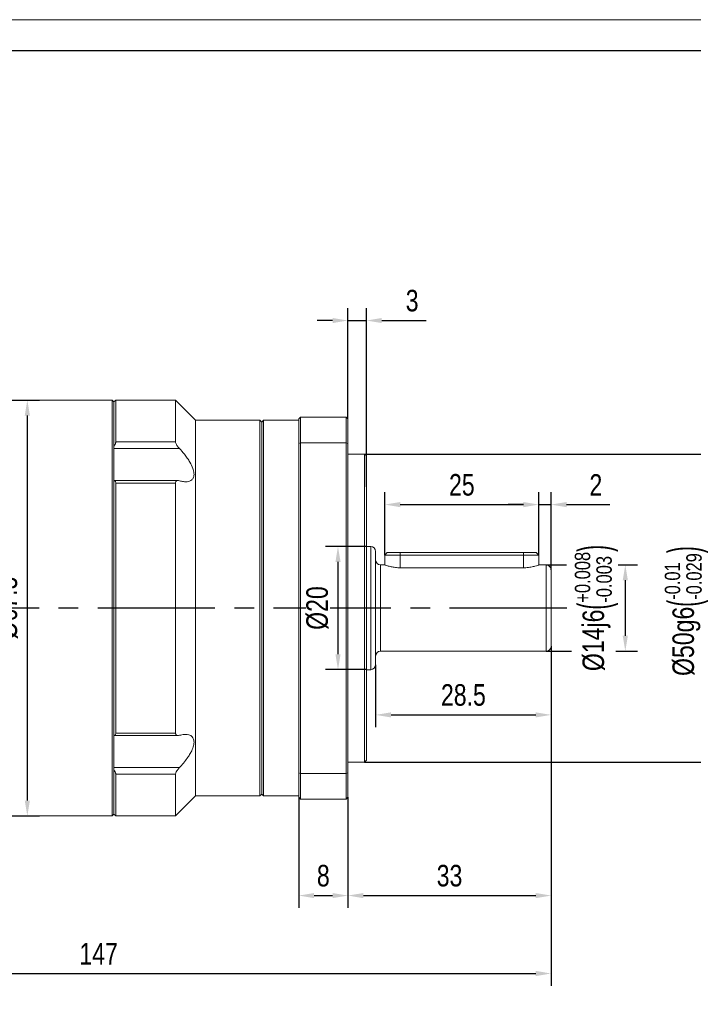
# Model space of a CAD drawing. Header units: millimetres. Extents: x 1342 to 1766, y 1019 to 1318.
# Tile 9 of 10: x 1547 to 1657, y 1159 to 1318. Entities that reach past the tile are written whole.
import ezdxf

# ---------------------------------------------------------------- set-up
doc = ezdxf.new("R2010")
doc.units = ezdxf.units.MM
doc.set_wipeout_variables(frame=1)
doc.header["$PDSIZE"] = -5
doc.linetypes.add('CENTER2', pattern=[28.575, 19.05, -3.175, 3.175, -3.175])
doc.layers.get('0').update_dxf_attribs({"lineweight": 18})
doc.layers.get('Defpoints').update_dxf_attribs({"lineweight": 18})
for name, color, linetype in [('1轮廓实线层', 7, 'Continuous'), ('3中心线层', 1, 'CENTER2'), ('7标注层', 4, 'Continuous')]:
    doc.layers.add(name, color=color, linetype=linetype)
doc.layers.add('图框_外框线', color=7, linetype='Continuous', lineweight=18)
doc.styles.add('TH_GBDIM', font='txt', dxfattribs={"width": 0.8})
doc.dimstyles.new('TH_GBDIM', dxfattribs={"dimtxt": 3.5, "dimasz": 2.5, "dimexe": 2, "dimexo": 0, "dimgap": 1.5, "dimtad": 1, "dimdec": 1, "dimdsep": 46, "dimtxsty": 'TH_GBDIM', "dimcen": 2.5, "dimdle": 5, "dimclrd": 4, "dimclre": 4, "dimclrt": 3, "dimadec": 0, "dimazin": 2, "dimtfac": 0.714286, "dimtdec": 1, "dimtmove": 0, "dimatfit": 3, "dimfxl": 1, "dimtolj": 1, "dimarcsym": 0})

# ---------------------------------------------------------------- blocks, each defined once
blk = doc.blocks.new('*D27')
at = {"layer": '7标注层', "color": 4, "lineweight": -2}
for p, q in [((1603.39, 1247.98), (1662.36, 1247.98)), ((1660.36, 1245.48), (1660.36, 1200.48)), ((1603.39, 1197.98), (1662.36, 1197.98))]:
    blk.add_line(p, q, dxfattribs=at)
at = {"layer": '7标注层', "color": 4}
for points in [[(1660.77, 1245.48), (1659.94, 1245.48), (1660.36, 1247.98)], [(1659.94, 1200.48), (1660.77, 1200.48), (1660.36, 1197.98)]]:
    blk.add_solid(points, dxfattribs=at)
at = {"layer": 'Defpoints', "color": 0}
for p in [(1603.39, 1247.98), (1603.39, 1197.98), (1660.36, 1197.98)]:
    blk.add_point(p, dxfattribs=at)
at = {"layer": '7标注层', "color": 3, "insert": (1655.65, 1222.48), "char_height": 3.5, "attachment_point": 5, "rotation": 90, "style": 'TH_GBDIM'}
blk.add_mtext('\\A1;{\\A1;{%%c50}{}{g6\\H0.7143x;{\\H2x;\\W0.5;(}\\S-0.01^ -0.029;{\\H2x;\\W0.5;)}}}', dxfattribs=at)
blk = doc.blocks.new('*D31')
at = {"layer": '7标注层', "color": 4, "lineweight": -2}
for p, q in [((1606.69, 1231.58), (1606.69, 1241.77)), ((1631.69, 1231.58), (1631.69, 1241.77)), ((1609.19, 1239.77), (1629.19, 1239.77))]:
    blk.add_line(p, q, dxfattribs=at)
at = {"layer": '7标注层', "color": 4}
for points in [[(1609.19, 1240.19), (1609.19, 1239.35), (1606.69, 1239.77)], [(1629.19, 1239.35), (1629.19, 1240.19), (1631.69, 1239.77)]]:
    blk.add_solid(points, dxfattribs=at)
at = {"layer": 'Defpoints', "color": 0}
for p in [(1631.69, 1239.77), (1606.69, 1231.58), (1631.69, 1231.58)]:
    blk.add_point(p, dxfattribs=at)
at = {"layer": '7标注层', "color": 3, "insert": (1619.19, 1242.96), "char_height": 3.5, "attachment_point": 5, "style": 'TH_GBDIM'}
blk.add_mtext('\\A1;25', dxfattribs=at)
blk = doc.blocks.new('*D32')
at = {"layer": '7标注层', "color": 4, "lineweight": -2}
for p, q in [((1631.69, 1231.58), (1631.69, 1241.77)), ((1633.69, 1229.18), (1633.69, 1241.77)), ((1629.19, 1239.77), (1626.69, 1239.77)), ((1631.69, 1239.77), (1633.69, 1239.77)), ((1636.19, 1239.77), (1643.24, 1239.77))]:
    blk.add_line(p, q, dxfattribs=at)
at = {"layer": '7标注层', "color": 4}
for points in [[(1629.19, 1239.35), (1629.19, 1240.19), (1631.69, 1239.77)], [(1636.19, 1240.19), (1636.19, 1239.35), (1633.69, 1239.77)]]:
    blk.add_solid(points, dxfattribs=at)
at = {"layer": 'Defpoints', "color": 0}
for p in [(1633.69, 1239.77), (1631.69, 1231.58), (1633.69, 1229.18)]:
    blk.add_point(p, dxfattribs=at)
at = {"layer": '7标注层', "color": 3, "insert": (1640.96, 1242.96), "char_height": 3.5, "attachment_point": 5, "style": 'TH_GBDIM'}
blk.add_mtext('\\A1;2', dxfattribs=at)
blk = doc.blocks.new('*D33')
at = {"layer": '7标注层', "color": 4, "lineweight": -2}
for p, q in [((1633.69, 1216.78), (1633.69, 1203.64)), ((1605.19, 1213.78), (1605.19, 1203.64)), ((1607.69, 1205.64), (1631.19, 1205.64))]:
    blk.add_line(p, q, dxfattribs=at)
at = {"layer": '7标注层', "color": 4}
for points in [[(1607.69, 1206.05), (1607.69, 1205.22), (1605.19, 1205.64)], [(1631.19, 1205.22), (1631.19, 1206.05), (1633.69, 1205.64)]]:
    blk.add_solid(points, dxfattribs=at)
at = {"layer": 'Defpoints', "color": 0}
for p in [(1633.69, 1216.78), (1605.19, 1213.78), (1633.69, 1205.64)]:
    blk.add_point(p, dxfattribs=at)
at = {"layer": '7标注层', "color": 3, "insert": (1619.44, 1208.85), "char_height": 3.5, "attachment_point": 5, "style": 'TH_GBDIM'}
blk.add_mtext('\\A1;28.5', dxfattribs=at)
blk = doc.blocks.new('*D34')
at = {"layer": '7标注层', "color": 4, "lineweight": -2}
for p, q in [((1633.69, 1213.37), (1633.69, 1174.31)), ((1600.69, 1192.28), (1600.69, 1174.31)), ((1603.19, 1176.31), (1631.19, 1176.31))]:
    blk.add_line(p, q, dxfattribs=at)
at = {"layer": '7标注层', "color": 4}
for points in [[(1603.19, 1176.72), (1603.19, 1175.89), (1600.69, 1176.31)], [(1631.19, 1175.89), (1631.19, 1176.72), (1633.69, 1176.31)]]:
    blk.add_solid(points, dxfattribs=at)
at = {"layer": 'Defpoints', "color": 0}
for p in [(1633.69, 1213.37), (1600.69, 1192.28), (1633.69, 1176.31)]:
    blk.add_point(p, dxfattribs=at)
at = {"layer": '7标注层', "color": 3, "insert": (1617.19, 1179.52), "char_height": 3.5, "attachment_point": 5, "style": 'TH_GBDIM'}
blk.add_mtext('\\A1;33', dxfattribs=at)
blk = doc.blocks.new('*D35')
at = {"layer": '7标注层', "color": 4, "lineweight": -2}
for p, q in [((1633.69, 1216.78), (1633.69, 1161.66)), ((1486.69, 1193.18), (1486.69, 1161.66)), ((1489.19, 1163.66), (1631.19, 1163.66))]:
    blk.add_line(p, q, dxfattribs=at)
at = {"layer": '7标注层', "color": 4}
for points in [[(1489.19, 1164.08), (1489.19, 1163.24), (1486.69, 1163.66)], [(1631.19, 1163.24), (1631.19, 1164.08), (1633.69, 1163.66)]]:
    blk.add_solid(points, dxfattribs=at)
at = {"layer": 'Defpoints', "color": 0}
for p in [(1633.69, 1216.78), (1486.69, 1193.18), (1633.69, 1163.66)]:
    blk.add_point(p, dxfattribs=at)
at = {"layer": '7标注层', "color": 3, "insert": (1560.19, 1166.86), "char_height": 3.5, "attachment_point": 5, "style": 'TH_GBDIM'}
blk.add_mtext('\\A1;147', dxfattribs=at)
blk = doc.blocks.new('*D36')
at = {"layer": '7标注层', "color": 4, "lineweight": -2}
for p, q in [((1600.69, 1253.68), (1600.69, 1271.65)), ((1603.69, 1242.68), (1603.69, 1271.65)), ((1598.19, 1269.65), (1595.69, 1269.65)), ((1600.69, 1269.65), (1603.69, 1269.65)), ((1606.19, 1269.65), (1613.38, 1269.65))]:
    blk.add_line(p, q, dxfattribs=at)
at = {"layer": '7标注层', "color": 4}
for points in [[(1598.19, 1269.23), (1598.19, 1270.06), (1600.69, 1269.65)], [(1606.19, 1270.06), (1606.19, 1269.23), (1603.69, 1269.65)]]:
    blk.add_solid(points, dxfattribs=at)
at = {"layer": 'Defpoints', "color": 0}
for p in [(1603.69, 1269.65), (1600.69, 1253.68), (1603.69, 1242.68)]:
    blk.add_point(p, dxfattribs=at)
at = {"layer": '7标注层', "color": 3, "insert": (1611.12, 1272.86), "char_height": 3.5, "attachment_point": 5, "style": 'TH_GBDIM'}
blk.add_mtext('\\A1;3', dxfattribs=at)
blk = doc.blocks.new('*D38')
at = {"layer": '7标注层', "color": 4, "lineweight": -2}
for p, q in [((1632.89, 1229.98), (1636.17, 1229.98)), ((1644.57, 1229.98), (1647.74, 1229.98)), ((1645.74, 1227.48), (1645.74, 1218.48)), ((1632.89, 1215.98), (1636.99, 1215.98)), ((1644.22, 1215.98), (1647.74, 1215.98))]:
    blk.add_line(p, q, dxfattribs=at)
at = {"layer": '7标注层', "color": 4}
for points in [[(1646.16, 1227.48), (1645.32, 1227.48), (1645.74, 1229.98)], [(1645.32, 1218.48), (1646.16, 1218.48), (1645.74, 1215.98)]]:
    blk.add_solid(points, dxfattribs=at)
at = {"layer": 'Defpoints', "color": 0}
for p in [(1632.89, 1229.98), (1632.89, 1215.98), (1645.74, 1215.98)]:
    blk.add_point(p, dxfattribs=at)
at = {"layer": '7标注层', "color": 3, "insert": (1641.04, 1222.98), "char_height": 3.5, "attachment_point": 5, "rotation": 90, "style": 'TH_GBDIM'}
blk.add_mtext('\\A1;{\\A1;{%%c14}{}{j6\\H0.7143x;{\\H2x;\\W0.5;(}\\S+0.008^ -0.003;{\\H2x;\\W0.5;)}}}', dxfattribs=at)
blk = doc.blocks.new('*D39')
at = {"layer": '7标注层', "color": 4, "lineweight": -2}
for p, q in [((1592.69, 1192.28), (1592.69, 1174.31)), ((1600.69, 1191.54), (1600.69, 1174.31)), ((1595.19, 1176.31), (1598.19, 1176.31))]:
    blk.add_line(p, q, dxfattribs=at)
at = {"layer": '7标注层', "color": 4}
for points in [[(1595.19, 1176.72), (1595.19, 1175.89), (1592.69, 1176.31)], [(1598.19, 1175.89), (1598.19, 1176.72), (1600.69, 1176.31)]]:
    blk.add_solid(points, dxfattribs=at)
at = {"layer": 'Defpoints', "color": 0}
for p in [(1592.69, 1192.28), (1600.69, 1191.54), (1600.69, 1176.31)]:
    blk.add_point(p, dxfattribs=at)
at = {"layer": '7标注层', "color": 3, "insert": (1596.69, 1179.52), "char_height": 3.5, "attachment_point": 5, "style": 'TH_GBDIM'}
blk.add_mtext('\\A1;8', dxfattribs=at)
blk = doc.blocks.new('*D40')
at = {"layer": '7标注层', "color": 4, "lineweight": -2}
for p, q in [((1603.69, 1232.98), (1597.07, 1232.98)), ((1599.07, 1230.48), (1599.07, 1215.48)), ((1603.69, 1212.98), (1597.07, 1212.98))]:
    blk.add_line(p, q, dxfattribs=at)
at = {"layer": '7标注层', "color": 4}
for points in [[(1599.49, 1230.48), (1598.66, 1230.48), (1599.07, 1232.98)], [(1598.66, 1215.48), (1599.49, 1215.48), (1599.07, 1212.98)]]:
    blk.add_solid(points, dxfattribs=at)
at = {"layer": 'Defpoints', "color": 0}
for p in [(1603.69, 1232.98), (1599.07, 1212.98), (1603.69, 1212.98)]:
    blk.add_point(p, dxfattribs=at)
at = {"layer": '7标注层', "color": 3, "insert": (1595.74, 1222.98), "char_height": 3.5, "attachment_point": 5, "rotation": 90, "style": 'TH_GBDIM'}
blk.add_mtext('\\A1;{%%c20}{}{}', dxfattribs=at)
blk = doc.blocks.new('*D41')
at = {"layer": '7标注层', "color": 4, "lineweight": -2}
for p, q in [((1545.94, 1256.73), (1550.61, 1256.73)), ((1548.61, 1254.23), (1548.61, 1191.73)), ((1545.94, 1189.23), (1550.61, 1189.23))]:
    blk.add_line(p, q, dxfattribs=at)
at = {"layer": '7标注层', "color": 4}
for points in [[(1549.03, 1254.23), (1548.19, 1254.23), (1548.61, 1256.73)], [(1548.19, 1191.73), (1549.03, 1191.73), (1548.61, 1189.23)]]:
    blk.add_solid(points, dxfattribs=at)
at = {"layer": 'Defpoints', "color": 0}
for p in [(1545.94, 1256.73), (1545.94, 1189.23), (1548.61, 1189.23)]:
    blk.add_point(p, dxfattribs=at)
at = {"layer": '7标注层', "color": 3, "insert": (1545.27, 1222.98), "char_height": 3.5, "attachment_point": 5, "rotation": 90, "style": 'TH_GBDIM'}
blk.add_mtext('\\A1;{%%c67.5}{}{}', dxfattribs=at)

msp = doc.modelspace()

# ---------------------------------------------------------------- linework, layer by layer
at = {"color": 7, "linetype": 'Continuous', "lineweight": 15}
for p, q in [((1562.38727, 1256.72698), (1533.98727, 1256.72698)), ((1562.68727, 1256.42698), (1562.38727, 1256.72698)), ((1562.38727, 1222.97698), (1562.38727, 1256.72698)), ((1562.98727, 1256.72698), (1562.68727, 1256.42698)), ((1562.68727, 1256.42698), (1562.68727, 1222.97698)), ((1562.68727, 1249.26306), (1562.68727, 1256.42698)), ((1572.68727, 1256.72698), (1562.98727, 1256.72698)), ((1562.98727, 1256.72698), (1562.98727, 1249.94296)), ((1575.93727, 1253.47698), (1572.68727, 1256.72698)), ((1572.68727, 1256.72698), (1572.68727, 1249.94296)), ((1586.38727, 1253.47698), (1575.93727, 1253.47698)), ((1575.93727, 1253.47698), (1575.93727, 1192.47698)), ((1586.68727, 1253.17698), (1586.38727, 1253.47698)), ((1586.38727, 1192.47698), (1586.38727, 1253.47698)), ((1586.98727, 1253.47698), (1586.68727, 1253.17698)), ((1586.68727, 1192.77698), (1586.68727, 1253.17698)), ((1592.68727, 1253.47698), (1586.98727, 1253.47698)), ((1586.98727, 1253.47698), (1586.98727, 1192.47698)), ((1592.98727, 1253.97698), (1592.68727, 1253.67698)), ((1592.68727, 1249.69776), (1592.68727, 1253.67698)), ((1592.98727, 1253.97698), (1592.98727, 1249.80979)), ((1592.98727, 1253.97698), (1600.38727, 1253.97698)), ((1600.38727, 1249.80979), (1600.38727, 1253.97698)), ((1600.68727, 1253.67698), (1600.38727, 1253.97698)), ((1600.68727, 1253.67698), (1600.68727, 1249.69776)), ((1562.98727, 1249.94296), (1572.68727, 1249.94296)), ((1592.68727, 1249.69776), (1592.98727, 1249.80979)), ((1600.38727, 1249.80979), (1592.98727, 1249.80979)), ((1592.98727, 1249.80979), (1592.98727, 1196.14416)), ((1600.38727, 1196.14416), (1600.38727, 1249.80979)), ((1600.38727, 1249.80979), (1600.68727, 1249.69776)), ((1573.31102, 1248.87383), (1562.68727, 1248.87383)), ((1592.68727, 1196.2562), (1592.68727, 1249.69776)), ((1600.68727, 1249.69776), (1600.68727, 1196.2562)), ((1603.38727, 1247.97698), (1600.68727, 1247.97698)), ((1603.68727, 1247.67698), (1603.38727, 1247.97698)), ((1603.38727, 1222.97698), (1603.38727, 1247.97698)), ((1603.68727, 1247.67698), (1603.68727, 1222.97698)), ((1573.08522, 1243.67091), (1562.68727, 1243.67091)), ((1562.68727, 1202.29016), (1562.68727, 1243.66379)), ((1572.68727, 1243.27225), (1562.98727, 1243.27225)), ((1562.98727, 1243.27225), (1562.98727, 1202.6817)), ((1572.68727, 1243.27225), (1572.68727, 1202.6817)), ((1604.38727, 1232.97698), (1603.68727, 1232.97698)), ((1605.18727, 1232.17698), (1605.18727, 1222.97698)), ((1607.08727, 1231.97698), (1606.68727, 1231.57698)), ((1606.68727, 1231.57698), (1606.68727, 1229.97698)), ((1609.18727, 1231.57698), (1606.68727, 1231.57698)), ((1607.08727, 1231.97698), (1609.18727, 1231.97698)), ((1609.18727, 1231.97698), (1609.18727, 1231.57698)), ((1609.18727, 1231.97698), (1629.18727, 1231.97698)), ((1629.18727, 1231.57698), (1609.18727, 1231.57698)), ((1629.18727, 1231.57698), (1629.18727, 1231.97698)), ((1629.18727, 1231.97698), (1631.28727, 1231.97698)), ((1631.68727, 1231.57698), (1629.18727, 1231.57698)), ((1631.68727, 1231.57698), (1631.28727, 1231.97698)), ((1631.68727, 1229.97698), (1631.68727, 1231.57698)), ((1606.68727, 1229.97698), (1605.98727, 1229.97698)), ((1629.18727, 1229.51533), (1609.18727, 1229.51533)), ((1632.88727, 1229.97698), (1631.68727, 1229.97698)), ((1633.68727, 1229.17698), (1633.68727, 1222.97698)), ((1562.38727, 1189.22698), (1562.38727, 1222.97698)), ((1562.68727, 1222.97698), (1562.68727, 1189.52698)), ((1603.38727, 1197.97698), (1603.38727, 1222.97698)), ((1603.68727, 1222.97698), (1603.68727, 1198.27698)), ((1605.18727, 1222.97698), (1605.18727, 1213.77698)), ((1633.68727, 1222.97698), (1633.68727, 1216.77698)), ((1605.98727, 1215.97698), (1632.88727, 1215.97698)), ((1603.68727, 1212.97698), (1604.38727, 1212.97698)), ((1562.68727, 1202.28305), (1573.08287, 1202.28305)), ((1562.98727, 1202.6817), (1572.68727, 1202.6817)), ((1562.68727, 1197.08013), (1573.31102, 1197.08013)), ((1600.68727, 1197.97698), (1603.38727, 1197.97698)), ((1603.38727, 1197.97698), (1603.68727, 1198.27698)), ((1562.68727, 1189.52698), (1562.68727, 1196.6909)), ((1562.98727, 1196.01099), (1562.98727, 1189.22698)), ((1572.68727, 1196.01099), (1562.98727, 1196.01099)), ((1572.68727, 1196.01099), (1572.68727, 1189.22698)), ((1592.98727, 1196.14416), (1592.68727, 1196.2562)), ((1592.68727, 1192.27698), (1592.68727, 1196.2562)), ((1592.98727, 1196.14416), (1592.98727, 1191.97698)), ((1592.98727, 1196.14416), (1600.38727, 1196.14416)), ((1600.68727, 1196.2562), (1600.38727, 1196.14416)), ((1600.38727, 1191.97698), (1600.38727, 1196.14416)), ((1600.68727, 1196.2562), (1600.68727, 1192.27698)), ((1572.68727, 1189.22698), (1575.93727, 1192.47698)), ((1575.93727, 1192.47698), (1586.38727, 1192.47698)), ((1586.38727, 1192.47698), (1586.68727, 1192.77698)), ((1586.68727, 1192.77698), (1586.98727, 1192.47698)), ((1586.98727, 1192.47698), (1592.68727, 1192.47698)), ((1592.68727, 1192.27698), (1592.98727, 1191.97698)), ((1600.38727, 1191.97698), (1600.68727, 1192.27698)), ((1600.38727, 1191.97698), (1592.98727, 1191.97698)), ((1533.98727, 1189.22698), (1562.38727, 1189.22698)), ((1562.38727, 1189.22698), (1562.68727, 1189.52698)), ((1562.68727, 1189.52698), (1562.98727, 1189.22698)), ((1562.98727, 1189.22698), (1572.68727, 1189.22698))]:
    msp.add_line(p, q, dxfattribs=at)
at = {"color": 8, "linetype": 'Continuous', "lineweight": 15}
for p, q in [((1604.38727, 1222.97698), (1604.38727, 1232.97698)), ((1609.18727, 1229.51533), (1609.18727, 1231.57698)), ((1629.18727, 1229.51533), (1629.18727, 1231.57698)), ((1605.98727, 1229.97698), (1605.98727, 1222.97698)), ((1632.88727, 1222.97698), (1632.88727, 1229.97698)), ((1604.38727, 1212.97698), (1604.38727, 1222.97698)), ((1605.98727, 1222.97698), (1605.98727, 1215.97698)), ((1632.88727, 1215.97698), (1632.88727, 1222.97698))]:
    msp.add_line(p, q, dxfattribs=at)
at = {"color": 7, "linetype": 'Continuous', "lineweight": 15}
for centre, start, end in [((1604.38727, 1232.17698), 0, 90), ((1605.98727, 1230.77698), 180, 270), ((1632.88727, 1229.17698), 0, 90), ((1632.88727, 1216.77698), 270, 0), ((1605.98727, 1215.17698), 90, 180), ((1604.38727, 1213.77698), 270, 0)]:
    msp.add_arc(centre, 0.8, start, end, dxfattribs=at)
for points, knots in [([(1562.68727, 1249.26306), (1562.75082, 1249.35916), (1562.86549, 1249.53256), (1562.96905, 1249.77468), (1562.98151, 1249.88975), (1562.98727, 1249.94296)], [0, 0, 0, 0, 0.400550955, 0.722791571, 1, 1, 1, 1]), ([(1572.68727, 1249.94296), (1572.69427, 1249.88312), (1572.70825, 1249.76369), (1572.82213, 1249.51171), (1573.01911, 1249.19989), (1573.20644, 1248.99065), (1573.31102, 1248.87383)], [0, 0, 0, 0, 0.1947304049, 0.3885981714, 0.6586521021, 1, 1, 1, 1]), ([(1573.31102, 1248.87383), (1573.58891, 1248.57065), (1574.04179, 1248.07654), (1574.60882, 1247.3238), (1575.10826, 1246.55662), (1575.52739, 1245.70029), (1575.72737, 1244.83623), (1575.64418, 1244.18493), (1575.35578, 1243.78757), (1574.9855, 1243.57411), (1574.53976, 1243.46751), (1573.98149, 1243.46797), (1573.53461, 1243.57845), (1573.31102, 1243.63373)], [0, 0, 0, 0, 0.119866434, 0.195351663, 0.270738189, 0.386071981, 0.481180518, 0.57650363, 0.668567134, 0.737994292, 0.807532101, 0.903700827, 1, 1, 1, 1]), ([(1562.98727, 1243.27225), (1562.98017, 1243.33951), (1562.966, 1243.47373), (1562.85832, 1243.61203), (1562.74842, 1243.64529), (1562.68727, 1243.66379)], [0, 0, 0, 0, 0.3081986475, 0.6150320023, 1, 1, 1, 1]), ([(1573.31102, 1243.63373), (1573.19844, 1243.65585), (1573.00866, 1243.69313), (1572.81141, 1243.60596), (1572.70546, 1243.4664), (1572.69303, 1243.33377), (1572.68727, 1243.27225)], [0, 0, 0, 0, 0.367385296, 0.619296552, 0.823427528, 1, 1, 1, 1]), ([(1609.18727, 1229.51533), (1608.91645, 1229.52545), (1608.37523, 1229.54569), (1607.64615, 1229.68585), (1607.07662, 1229.84204), (1606.72902, 1229.96189), (1606.71838, 1229.96589), (1606.71395, 1229.96755)], [0, 0, 0, 0, 0.205362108, 0.41039438, 0.623842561, 0.843662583, 1, 1, 1, 1]), ([(1631.66058, 1229.96755), (1631.66862, 1229.97038), (1631.70626, 1229.98367), (1631.50986, 1229.91347), (1631.08795, 1229.7795), (1630.43041, 1229.61942), (1629.75243, 1229.52624), (1629.32567, 1229.518), (1629.18727, 1229.51533)], [0, 0, 0, 0, 0.054669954, 0.256096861, 0.460439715, 0.675723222, 0.894835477, 1, 1, 1, 1]), ([(1562.68727, 1202.29016), (1562.75082, 1202.30971), (1562.86549, 1202.34497), (1562.96905, 1202.48932), (1562.98151, 1202.62087), (1562.98727, 1202.6817)], [0, 0, 0, 0, 0.4005509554, 0.7227915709, 1, 1, 1, 1]), ([(1572.68727, 1202.6817), (1572.69427, 1202.6142), (1572.70825, 1202.47948), (1572.82213, 1202.3395), (1573.01911, 1202.26102), (1573.20644, 1202.29901), (1573.31102, 1202.32023)], [0, 0, 0, 0, 0.194730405, 0.388598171, 0.658652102, 1, 1, 1, 1]), ([(1573.31102, 1202.32023), (1573.58891, 1202.38628), (1574.04179, 1202.49392), (1574.60882, 1202.47437), (1575.10826, 1202.34523), (1575.52739, 1202.01471), (1575.72737, 1201.39891), (1575.64418, 1200.64453), (1575.35578, 1199.88725), (1574.9855, 1199.20601), (1574.53976, 1198.52965), (1573.98149, 1197.80616), (1573.53461, 1197.32225), (1573.31102, 1197.08013)], [0, 0, 0, 0, 0.119866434, 0.195351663, 0.270738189, 0.386071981, 0.481180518, 0.57650363, 0.668567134, 0.737994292, 0.807532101, 0.903700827, 1, 1, 1, 1]), ([(1573.31102, 1197.08013), (1573.19844, 1196.95381), (1573.00866, 1196.74086), (1572.81141, 1196.42207), (1572.70546, 1196.1806), (1572.69303, 1196.06473), (1572.68727, 1196.01099)], [0, 0, 0, 0, 0.367385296, 0.619296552, 0.823427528, 1, 1, 1, 1]), ([(1562.98727, 1196.01099), (1562.98017, 1196.07077), (1562.966, 1196.19006), (1562.85832, 1196.43289), (1562.74842, 1196.59865), (1562.68727, 1196.6909)], [0, 0, 0, 0, 0.308198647, 0.615032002, 1, 1, 1, 1])]:
    msp.add_open_spline(points, degree=3, knots=knots, dxfattribs=at)
at = {"layer": '3中心线层'}
msp.add_line((1636.24302, 1222.97698), (1481.94348, 1222.97698), dxfattribs=at)

# ---------------------------------------------------------------- dimensions: what is measured, and where the dimension line sits
at = {"layer": '7标注层'}
for base, p1, p2, picture, middle in [((1603.68727, 1269.6473), (1600.68727, 1253.67698), (1603.68727, 1242.67698), '*D36', (1611.1206, 1269.6473)), ((1631.68727, 1239.76956), (1606.68727, 1231.57698), (1631.68727, 1231.57698), '*D31', (1619.18727, 1239.76956)), ((1633.68727, 1163.65898), (1486.68727, 1193.17698), (1633.68727, 1216.77698), '*D35', (1560.18727, 1163.65898)), ((1633.68727, 1205.6379), (1605.18727, 1213.77698), (1633.68727, 1216.77698), '*D33', (1619.43727, 1205.6379)), ((1633.68727, 1176.30665), (1600.68727, 1192.27698), (1633.68727, 1213.37136), '*D34', (1617.18727, 1176.30665))]:
    dim = msp.add_linear_dim(base=base, p1=p1, p2=p2, dimstyle='TH_GBDIM', override={"dimdec": 4}, dxfattribs=at)
    dim.commit()
    dim.dimension.update_dxf_attribs({"geometry": picture, "text_midpoint": middle, "dimtype": 160})
dim = msp.add_linear_dim(base=(1548.61044, 1189.22698), p1=(1545.94334, 1256.72698), p2=(1545.94334, 1189.22698), angle=90, text='{%%c<>}{}{}', dimstyle='TH_GBDIM', override={"dimexo": 0, "dimgap": 1.5, "dimtad": 1, "dimjust": 0, "dimdec": 4, "dimlfac": 1, "dimse1": 0, "dimse2": 0, "dimsd1": 0, "dimsd2": 0}, dxfattribs=at)
dim.commit()
dim.dimension.update_dxf_attribs({"geometry": '*D41', "text_midpoint": (1545.27175, 1222.97698)})
for base, p1, p2, text, override, picture, middle in [((1660.35668, 1197.97698), (1603.38727, 1247.97698), (1603.38727, 1197.97698), '{\\A1;{%%c<>}{}{g6\\H0.7143x;{\\H2x;\\W0.5;(}\\S-0.01^ -0.029;{\\H2x;\\W0.5;)}}}', {"dimdec": 4, "dimtp": -0.01, "dimtm": 0.029, "dimtdec": 3, "dimtzin": 8}, '*D27', (1660.35668, 1222.48191)), ((1645.74106, 1215.97698), (1632.88727, 1229.97698), (1632.88727, 1215.97698), '{\\A1;{%%c<>}{}{j6\\H0.7143x;{\\H2x;\\W0.5;(}\\S+0.008^ -0.003;{\\H2x;\\W0.5;)}}}', {"dimdec": 4, "dimtp": 0.008, "dimtm": 0.003, "dimtdec": 3, "dimtzin": 8}, '*D38', (1645.74106, 1222.97698))]:
    dim = msp.add_linear_dim(base=base, p1=p1, p2=p2, angle=90, text=text, dimstyle='TH_GBDIM', override=override, dxfattribs=at)
    dim.commit()
    dim.dimension.update_dxf_attribs({"geometry": picture, "text_midpoint": middle, "dimtype": 160})
for base, p1, p2, picture, middle in [((1633.68727, 1239.76956), (1631.68727, 1231.57698), (1633.68727, 1229.17698), '*D32', (1640.96157, 1242.9609)), ((1600.68727, 1176.30665), (1592.68727, 1192.27698), (1600.68727, 1191.5441), '*D39', (1596.68727, 1179.51755))]:
    dim = msp.add_linear_dim(base=base, p1=p1, p2=p2, dimstyle='TH_GBDIM', override={"dimdec": 4}, dxfattribs=at)
    dim.commit()
    dim.dimension.update_dxf_attribs({"geometry": picture, "text_midpoint": middle})

# ---------------------------------------------------------------- next in the draw order: wipeouts: each hides what was drawn before it
msp.add_wipeout([(1597.77374, 1219.04364), (1593.87374, 1219.04364), (1593.87374, 1226.91031), (1597.77374, 1226.91031)]).dxf.layer = '1轮廓实线层'

# ---------------------------------------------------------------- next in the draw order: linework, layer by layer
at = {"layer": '图框_外框线', "color": 3}
msp.add_lwpolyline([(1342.07194, 1018.55214), (1766.21101, 1018.55214), (1766.21101, 1318.47905), (1342.07194, 1318.47905)], close=True, dxfattribs=at)
at = {"layer": '图框_外框线', "color": 3, "lineweight": 25}
msp.add_lwpolyline([(1367.31831, 1023.60142), (1761.16173, 1023.60142), (1761.16173, 1313.42978), (1367.31831, 1313.42978)], close=True, dxfattribs=at)

# ---------------------------------------------------------------- next in the draw order: dimensions: what is measured, and where the dimension line sits
at = {"layer": '7标注层'}
dim = msp.add_linear_dim(base=(1599.07374, 1212.97698), p1=(1603.68727, 1232.97698), p2=(1603.68727, 1212.97698), angle=90, text='{%%c<>}{}{}', dimstyle='TH_GBDIM', override={"dimdec": 4}, dxfattribs=at)
dim.commit()
dim.dimension.update_dxf_attribs({"geometry": '*D40', "text_midpoint": (1599.07374, 1222.97698), "dimtype": 160})

doc.saveas('drawing.dxf')
